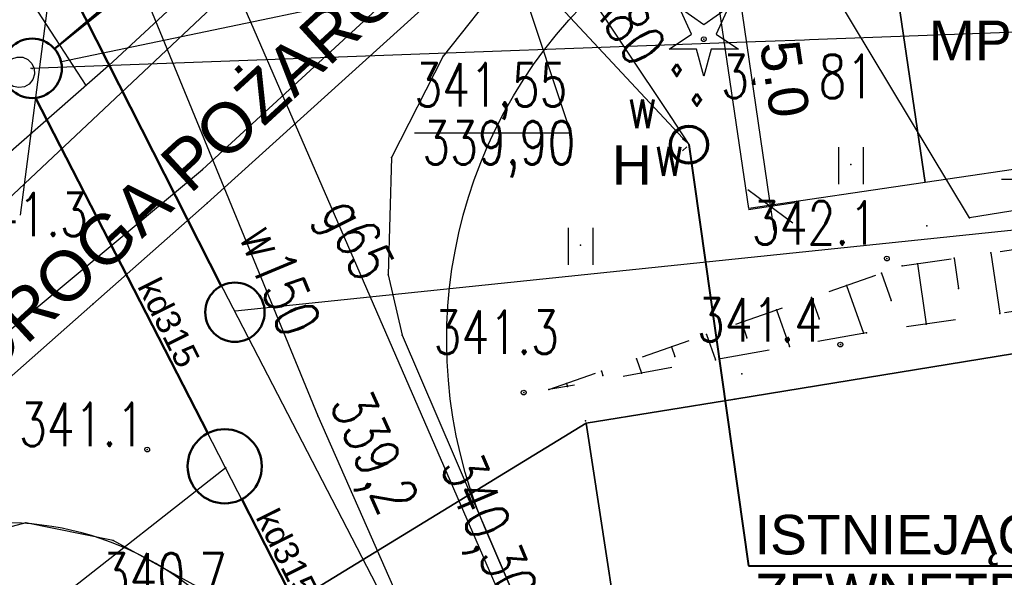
# Model space of a CAD drawing. Extents: x 5552506 to 5553307, y 5642054 to 5642708.
# Tile 25 of 72: x 5552828 to 5552848, y 5642442 to 5642453. Entities that reach past the tile are written whole.
import ezdxf
from ezdxf.enums import TextEntityAlignment as Align
from ezdxf.lldxf.tags import DXFTag

# ---------------------------------------------------------------- set-up
doc = ezdxf.new("R2010")
doc.units = 0
doc.header["$MEASUREMENT"] = 0
doc.linetypes.add('1', pattern=[2, 1, -1])
for name, color, linetype, lineweight in [('0_OPIS', 7, 'Continuous', 13), ('A_SC_WID', 1, 'Continuous', 18), ('PROJEKT', 255, 'Continuous', 50), ('ramka', 9, 'Continuous', 30)]:
    doc.layers.add(name, color=color, linetype=linetype, lineweight=lineweight)
doc.layers.add('deszczówka', color=7, linetype='Continuous', lineweight=50, true_color=0x0a8f2c)
doc.layers.add('kan2', color=7, linetype='Continuous', lineweight=50, true_color=0x7f0300)
for name, color, linetype in [('drzewa', 98, 'Continuous'), ('EGB_Budynek', 7, 'Continuous'), ('EGB_DzialkaEwidencyjna', 7, 'Continuous'), ('EGB_KonturUzytkuGruntowego', 7, 'Continuous'), ('GES_PrzewodCieplowniczy', 7, 'Continuous'), ('GES_PrzewodGazowy', 40, 'Continuous'), ('GES_PrzewodKanalizacyjny', 7, 'Continuous'), ('GES_Rzedna', 7, 'Continuous'), ('IS_Węzeł_sieci_kanalizacyjnej_-_opisy', 7, 'Continuous'), ('krzyze', 7, 'Continuous'), ('OT_Komunikacja', 7, 'Continuous'), ('OT_Rzedna', 7, 'Continuous'), ('OT_Skarpa', 7, 'Continuous'), ('pomiar', 7, 'Continuous'), ('przew_d_wodociagowy', 5, 'Continuous')]:
    doc.layers.add(name, color=color, linetype=linetype)
doc.styles.add('ARIAL', font='arial.ttf')
doc.styles.add('J-SWIS', font='arial.ttf', dxfattribs={"width": 0.8})
doc.styles.get("Standard").update_dxf_attribs({"font": 'arial.ttf'})
doc.styles.add('STYL_ARIAL', font='simplex', dxfattribs={"width": 0.75, "oblique": 0.1})
doc.styles.add('TABEL1', font='txt')
tags = doc.linetypes.add('SOLID', pattern=[10, 10, 0]).pattern_tags.tags
tags[6:7] = [DXFTag(74, 4), DXFTag(75, 0), DXFTag(340, '0'), DXFTag(46, 0.0), DXFTag(50, 0.0), DXFTag(44, 0.0), DXFTag(45, 0.0)]
tags[4:5] = [DXFTag(74, 4), DXFTag(75, 0), DXFTag(340, '0'), DXFTag(46, 0.0), DXFTag(50, 0.0), DXFTag(44, 0.0), DXFTag(45, 0.0)]
doc.dimstyles.new('darek', dxfattribs={"dimtxt": 0.8, "dimasz": 0.8, "dimexe": 0.5, "dimexo": 0.5, "dimgap": 0.25, "dimtad": 1, "dimrnd": 0.01, "dimzin": 1, "dimdsep": 46, "dimtxsty": 'ARIAL', "dimblk": 'OBLIQUE', "dimcen": 0.8, "dimdle": 0.5, "dimclrd": 256, "dimclre": 256, "dimclrt": 256, "dimazin": 0, "dimtfac": 1, "dimtmove": 1, "dimatfit": 3, "dimfxl": 1, "dimtfill": 1, "dimlwd": -1, "dimlwe": -1, "dimarcsym": 0})
doc.dimstyles.get("Standard").update_dxf_attribs({"dimtxt": 0.18, "dimasz": 0.18, "dimexe": 0.18, "dimexo": 0.0625, "dimgap": 0.09, "dimtad": 0, "dimtih": 1, "dimtoh": 1, "dimdec": 4, "dimzin": 0, "dimdsep": 46, "dimtxsty": 'Standard', "dimcen": 0.09, "dimadec": 0, "dimazin": 0, "dimtfac": 1, "dimtdec": 4, "dimtofl": 0, "dimtmove": 0, "dimatfit": 3, "dimfxl": 1, "dimtolj": 1, "dimtzin": 0, "dimarcsym": 0})

# ---------------------------------------------------------------- blocks, each defined once
blk = doc.blocks.new('DIG')
at = {"color": 7}
for points in [[(-1, 1.3, 0), (0, 0.6, 0), (1, 1.3, 0), (0.5, 0.2, 0), (1.4, -0.4, 0), (0.3, -0.4, 0), (0, -1.5, 0), (-0.3, -0.4, 0), (-1.4, -0.4, 0), (-0.5, 0.2, 0), (-1, 1.3, 0)], [(0, 0.1, 0), (0.0643, 0.0766, 0), (0.0985, 0.0174, 0), (0.0866, -0.05, 0), (0.0342, -0.094, 0), (-0.0342, -0.094, 0), (-0.0866, -0.05, 0), (-0.0985, 0.0174, 0), (-0.0643, 0.0766, 0), (0, 0.1, 0)]]:
    blk.add_polyline3d(points, dxfattribs=at)
blk = doc.blocks.new('RTPW01')
at = {"color": 7}
blk.add_polyline3d([(0, 0.1, 0), (0.0643, 0.0766, 0), (0.0985, 0.0174, 0), (0.0866, -0.05, 0), (0.0342, -0.094, 0), (-0.0342, -0.094, 0), (-0.0866, -0.05, 0), (-0.0985, 0.0174, 0), (-0.0643, 0.0766, 0), (0, 0.1, 0)], dxfattribs=at)
blk = doc.blocks.new('TRA1')
at = {"color": 7}
for points in [[(-0.5, 0.7, 0), (-0.5, -0.8, 0)], [(0.5, 0.7, 0), (0.5, -0.8, 0)]]:
    blk.add_polyline3d(points, dxfattribs=at)
blk = doc.blocks.new('_Oblique')
at = {"color": 0, "linetype": 'ByBlock', "lineweight": -2}
blk.add_line((-0.5, -0.5), (0.5, 0.5), dxfattribs=at)
blk = doc.blocks.new('*D254')
at = {"layer": 'Defpoints', "color": 0, "linetype": 'ByBlock'}
for p in [(5552841.159, 5642454.266), (5552842.825, 5642449.457), (5552841.887, 5642449.319)]:
    blk.add_point(p, dxfattribs=at)
at = {"layer": 'pomiar'}
for p, q in [((5552842.025, 5642454.899), (5552842.898, 5642448.962)), ((5552841.654, 5642454.339), (5552842.592, 5642454.477)), ((5552842.381, 5642449.392), (5552843.32, 5642449.53))]:
    blk.add_line(p, q, dxfattribs=at)
at = {"layer": 'pomiar', "xscale": 0.8, "yscale": 0.8, "zscale": 0.8}
for p, rotation in [((5552842.098, 5642454.404), 98.36916538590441), ((5552842.825, 5642449.457), 278.3691653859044)]:
    blk.add_blockref('_Oblique', p, dxfattribs=dict(at, rotation=rotation))
at = {"layer": 'pomiar', "linetype": 'ByBlock', "insert": (5552843.113, 5642452.026), "char_height": 0.8, "attachment_point": 5, "rotation": 278.3692, "style": 'ARIAL', "bg_fill": 3, "box_fill_scale": 1.25, "bg_fill_color": 256, "bg_fill_true_color": 13158600, "bg_fill_transparency": 0}
blk.add_mtext('5.0', dxfattribs=at)
blk = doc.blocks.new('*D383')
at = {"color": 0, "linetype": 'ByBlock', "lineweight": -2}
for p, q in [((5552831.416, 5642461.06), (5552831.33, 5642460.979)), ((5552831.584, 5642460.971), (5552836.153, 5642456.081)), ((5552841.057, 5642450.832), (5552836.489, 5642455.721)), ((5552841.134, 5642450.657), (5552841.048, 5642450.577))]:
    blk.add_line(p, q, dxfattribs=at)
at = {"color": 0, "linetype": 'ByBlock'}
for points in [[(5552831.606, 5642460.991), (5552831.562, 5642460.95), (5552831.461, 5642461.102)], [(5552841.035, 5642450.811), (5552841.079, 5642450.852), (5552841.18, 5642450.7)]]:
    blk.add_solid(points, dxfattribs=at)
at = {"layer": 'Defpoints', "color": 0, "linetype": 'ByBlock'}
for p in [(5552831.461, 5642461.102), (5552831.461, 5642461.102), (5552841.18, 5642450.7)]:
    blk.add_point(p, dxfattribs=at)
at = {"color": 0, "linetype": 'ByBlock', "insert": (5552836.321, 5642455.901), "char_height": 0.18, "attachment_point": 5}
blk.add_mtext('\\A1;14.2359', dxfattribs=at)

msp = doc.modelspace()

# ---------------------------------------------------------------- linework, layer by layer
at = {"color": 1, "linetype": 'ByBlock', "lineweight": 40}
msp.add_line((5552842.38408, 5642442.19054), (5552854.8141, 5642442.19054), dxfattribs=at)
at = {"color": 7}
for p in [(5552828.361, 5642452.641), (5552828.361, 5642452.641), (5552828.496, 5642452.38), (5552828.496, 5642452.38), (5552836.21, 5642452.49), (5552836.21, 5642452.49), (5552827.905, 5642452.241), (5552827.905, 5642452.241), (5552829.45, 5642452.29), (5552829.45, 5642452.29), (5552828.993, 5642451.895), (5552828.993, 5642451.895), (5552827.974, 5642451.644), (5552827.974, 5642451.644), (5552840.81, 5642451.27), (5552840.81, 5642451.27), (5552841.18, 5642450.7), (5552835.17, 5642450.44), (5552844.45, 5642450.3), (5552846.85, 5642449.22), (5552845.99, 5642449.06, 342), (5552838.99, 5642448.67), (5552845.18, 5642448.4, 342.1), (5552846.5388, 5642448.4037), (5552847.2808, 5642448.5124), (5552845.49, 5642448.25), (5552845.7967, 5642448.2949), (5552831.56, 5642448.17), (5552835.1, 5642448.07), (5552845.0747, 5642448.1046), (5552844.3668, 5642447.8567), (5552846.6284, 5642447.7923), (5552843.659, 5642447.6089), (5552845.2681, 5642447.5522), (5552842.9511, 5642447.361), (5552843.8085, 5642447.1817), (5552847.4603, 5642447.2881), (5552842.2432, 5642447.1132), (5552845.9756, 5642447.0739), (5552835.38, 5642446.85), (5552841.5354, 5642446.8653), (5552842.3529, 5642446.7999), (5552844.7058, 5642446.8885), (5552844.77, 5642446.9), (5552840.8275, 5642446.6175), (5552843.2104, 5642446.6206), (5552844.24, 5642446.66, 341.4), (5552840.8973, 5642446.4181), (5552840.1197, 5642446.3696), (5552841.7149, 5642446.3527), (5552839.4118, 5642446.1218), (5552839.4417, 5642446.0363), (5552840.2194, 5642446.0849), (5552838.7039, 5642445.8739), (5552838.7239, 5642445.817), (5552837.84, 5642445.69, 341.3), (5552838.35, 5642445.75), (5552842.11, 5642445.56), (5552833.68, 5642445.22), (5552839.1, 5642445.07), (5552830.23, 5642444.54, 341.1), (5552827.78, 5642443.06), (5552829.54, 5642442.7)]:
    msp.add_point(p, dxfattribs=at)
at = {"layer": 'A_SC_WID', "lineweight": 30}
for points in [[(5552815.23342, 5642450.96027), (5552817.89894, 5642448.42624, 0.39793845), (5552826.14381, 5642448.40431), (5552873.62729, 5642493.06699)], [(5552838.59142, 5642439.39634), (5552837.04667, 5642442.98168, -0.32278711), (5552839.57734, 5642454.03312)]]:
    msp.add_lwpolyline(points, format="xyb", dxfattribs=at)
msp.add_arc((5552827.34585, 5642436.97694), 6.08377, 27.083731, 88.751109, dxfattribs=at)
at = {"layer": 'deszczówka', "linetype": 'ByBlock'}
for points in [[(5552827.974, 5642451.644), (5552831.45413, 5642444.86904)], [(5552832.1395, 5642443.53477), (5552833.70842, 5642440.48047)]]:
    msp.add_lwpolyline(points, dxfattribs=at)
for centre, radius in [((5552827.905, 5642452.241), 0.6), ((5552831.79681, 5642444.2019), 0.75)]:
    msp.add_circle(centre, radius, dxfattribs=at)
at = {"layer": 'drzewa', "color": 98}
msp.add_point((5552841.48, 5642452.83), dxfattribs=at)
at = {"layer": 'EGB_Budynek', "color": 7}
msp.add_polyline3d([(5552869.22, 5642449.98, 0), (5552870.21, 5642443.51, 0), (5552843.02, 5642439.34, 0), (5552840.05, 5642438.88, 0), (5552839.1, 5642445.07, 0), (5552842.11, 5642445.56, 0), (5552869.22, 5642449.98, 0)], dxfattribs=at)
at = {"layer": 'EGB_DzialkaEwidencyjna', "color": 7}
for points in [[(5552868.91, 5642513.83, 0), (5552821.01, 5642466.78, 0), (5552806.15, 5642452.34, 0), (5552801.43, 5642448.13, 0), (5552811.55, 5642438.45, 0), (5552814.16, 5642435.96, 0), (5552817.83, 5642432.34, 0), (5552830.74, 5642439.96, 0), (5552839.1, 5642445.07, 0), (5552842.11, 5642445.56, 0), (5552869.22, 5642449.98, 0), (5552865.87, 5642471.42, 0), (5552889.45, 5642492.68, 0), (5552884.57, 5642497.71, 0), (5552879.14, 5642503.3, 0), (5552868.91, 5642513.83, 0)], [(5552869.22, 5642449.98, 0), (5552842.11, 5642445.56, 0), (5552839.1, 5642445.07, 0), (5552840.05, 5642438.88, 0), (5552843.02, 5642439.34, 0), (5552870.21, 5642443.51, 0), (5552869.22, 5642449.98, 0)], [(5552839.1, 5642445.07, 0), (5552830.74, 5642439.96, 0), (5552833.92, 5642434.58, 0), (5552834.27, 5642428.7, 0), (5552820.61, 5642421.11, 0), (5552800.21, 5642406.62, 0), (5552784.15, 5642392.76, 0), (5552768.14, 5642376.62, 0), (5552720.96, 5642323.39, 0), (5552701.62, 5642301.74, 0), (5552706.7, 5642295.13, 0), (5552717.44, 5642306.43, 0), (5552729.15, 5642320.59, 0), (5552735.18, 5642327.54, 0), (5552769.27, 5642365.48, 0), (5552791.35, 5642387.5, 0), (5552806.86, 5642399.85, 0), (5552813.79, 5642404.68, 0), (5552827.38, 5642414.15, 0), (5552840.24, 5642421.26, 0), (5552854.32, 5642425.81, 0), (5552868.64, 5642428.61, 0), (5552897.02, 5642428.46, 0), (5552914.49, 5642426.71, 0)], [(5552989.36355, 5642415.76795, 0), (5552980.92, 5642418.75, 0), (5552913.24, 5642435.93, 0), (5552901.23, 5642437.37, 0), (5552871.49, 5642438.07, 0), (5552847.18, 5642433.67, 0), (5552843.02, 5642439.34, 0), (5552840.05, 5642438.88, 0), (5552839.1, 5642445.07, 0)]]:
    msp.add_polyline3d(points, dxfattribs=at)
for p in [(5552842.25, 5642446.07), (5552842.25, 5642446.07), (5552839.09, 5642445.12), (5552839.09, 5642445.12), (5552839.09, 5642445.12), (5552839.09, 5642445.12)]:
    msp.add_point(p, dxfattribs=at)
at = {"layer": 'EGB_KonturUzytkuGruntowego', "color": 3}
for points in [[(5552817.83, 5642432.34, 0), (5552830.74, 5642439.96, 0), (5552839.1, 5642445.07, 0), (5552842.11, 5642445.56, 0), (5552869.22, 5642449.98, 0), (5552865.87, 5642471.42, 0), (5552889.45, 5642492.68, 0), (5552884.57, 5642497.71, 0), (5552879.14, 5642503.3, 0), (5552868.91, 5642513.83, 0), (5552860.87, 5642522.11, 0), (5552811.5, 5642476.33, 0), (5552790.5309, 5642458.698, 0), (5552790.45, 5642458.63, 0), (5552801.43, 5642448.13, 0), (5552811.55, 5642438.45, 0), (5552814.16, 5642435.96, 0), (5552817.83, 5642432.34, 0)], [(5552869.22, 5642449.98, 0), (5552842.11, 5642445.56, 0), (5552839.1, 5642445.07, 0), (5552840.05, 5642438.88, 0), (5552843.02, 5642439.34, 0), (5552870.21, 5642443.51, 0), (5552869.22, 5642449.98, 0)]]:
    msp.add_polyline3d(points, dxfattribs=at)
at = {"layer": 'GES_PrzewodCieplowniczy', "color": 214}
for points in [[(5552831.35, 5642450.2, 0), (5552840.22, 5642458.36, 0), (5552845.94, 5642463.55, 0), (5552848.41, 5642465.69, 0), (5552857.32, 5642473.73, 0), (5552866.23, 5642481.77, 0), (5552867.2142, 5642482.7908, 0)], [(5552867.4382, 5642482.0068, 0), (5552867.06, 5642481.66, 0), (5552858.15, 5642473.63, 0), (5552849.24, 5642465.59, 0), (5552846.65, 5642463.35, 0), (5552840.31, 5642457.53, 0), (5552831.44, 5642449.52, 0)], [(5552742.67, 5642378.87, 0), (5552751.46, 5642387.03, 0), (5552760.4, 5642395.04, 0), (5552769.35, 5642403.03, 0), (5552778.35, 5642410.97, 0), (5552787.43, 5642418.82, 0), (5552796.36, 5642426.83, 0), (5552805.29, 5642434.85, 0), (5552807.638, 5642436.7755, 0), (5552814.57, 5642442.46, 0), (5552815.33, 5642443.08, 0), (5552816.28, 5642442.98, 0), (5552816.88, 5642442.32, 0), (5552818, 5642441.04, 0), (5552818.53, 5642440.32, 0), (5552819.49, 5642440.32, 0), (5552820.15, 5642440.87, 0), (5552831.35, 5642450.2, 0)], [(5552831.44, 5642449.52, 0), (5552829.13, 5642447.48, 0), (5552820.14, 5642439.53, 0), (5552819.46, 5642438.98, 0), (5552818.43, 5642439.06, 0), (5552817.85, 5642439.71, 0), (5552816.66, 5642441.15, 0), (5552816.08, 5642441.74, 0), (5552815.13, 5642441.79, 0), (5552814.4, 5642441.19, 0), (5552805.12, 5642433.58, 0), (5552796.15, 5642425.62, 0), (5552787.18, 5642417.64, 0), (5552778.12, 5642409.77, 0), (5552769.12, 5642401.85, 0), (5552760.16, 5642393.75, 0), (5552751.26, 5642385.7, 0), (5552742.48, 5642377.52, 0)]]:
    msp.add_polyline3d(points, dxfattribs=at)
at = {"layer": 'GES_PrzewodCieplowniczy', "color": 7}
for p in [(5552831.35, 5642450.2), (5552831.35, 5642450.2), (5552831.44, 5642449.52), (5552831.44, 5642449.52), (5552829.13, 5642447.48)]:
    msp.add_point(p, dxfattribs=at)
at = {"layer": 'GES_PrzewodGazowy', "color": 40}
msp.add_polyline3d([(5552831.8, 5642454.38, 0), (5552837.59, 5642441.06, 0)], dxfattribs=at)
at = {"layer": 'GES_PrzewodKanalizacyjny', "color": 34}
for points in [[(5552847.42586, 5642468.76718, 0), (5552828.361, 5642452.641, 0)], [(5552828.496, 5642452.38, 0), (5552837.36, 5642454.23, 0)], [(5552828.59438, 5642454.01801, 0), (5552831.56, 5642448.17, 0), (5552839.07, 5642433.67, 0), (5552845.3, 5642422.01, 0)], [(5552827.5984, 5642452.7624, 0), (5552827.7438, 5642452.824, 0), (5552827.9002, 5642452.8459, 0), (5552828.0569, 5642452.8266, 0), (5552828.2033, 5642452.7673, 0), (5552828.3293, 5642452.6722, 0), (5552828.4264, 5642452.5476, 0), (5552828.488, 5642452.4022, 0), (5552828.5099, 5642452.2458, 0), (5552828.4906, 5642452.0891, 0), (5552828.4313, 5642451.9427, 0), (5552828.3362, 5642451.8167, 0), (5552828.2116, 5642451.7196, 0), (5552828.0662, 5642451.658, 0), (5552827.9098, 5642451.6361, 0), (5552827.7531, 5642451.6554, 0), (5552827.6067, 5642451.7147, 0)], [(5552827.4278, 5642451.9403, 0), (5552827.3624, 5642452.0341, 0), (5552827.3354, 5642452.1451, 0), (5552827.3502, 5642452.2585, 0), (5552827.4051, 5642452.3588, 0), (5552827.4924, 5642452.4326, 0), (5552827.6006, 5642452.4698, 0), (5552827.7148, 5642452.4654, 0), (5552827.8198, 5642452.4201, 0), (5552827.9012, 5642452.3399, 0), (5552827.9483, 5642452.2356, 0), (5552827.9545, 5642452.1215, 0), (5552827.919, 5642452.0128, 0), (5552827.8467, 5642451.9243, 0), (5552827.7472, 5642451.8678, 0), (5552827.6341, 5642451.8511, 0), (5552827.5226, 5642451.8764, 0), (5552827.4278, 5642451.9403, 0)], [(5552833.98257, 5642439.94676, 0), (5552827.974, 5642451.644, 0)]]:
    msp.add_polyline3d(points, dxfattribs=at)
at = {"layer": 'GES_Rzedna', "color": 7}
msp.add_polyline3d([(5552835.63, 5642450.935, 0), (5552838.7944, 5642450.935, 0), (5552837.81, 5642453.9, 0)], dxfattribs=at)
at = {"layer": 'IS_Węzeł_sieci_kanalizacyjnej_-_opisy', "color": 211, "linetype": 'SOLID', "ltscale": 0.01}
msp.add_line((5552823.95457, 5642438.00788), (5552831.82427, 5642444.18628), dxfattribs=at)
at = {"layer": 'kan2', "linetype": 'ByBlock'}
msp.add_line((5552828.59437, 5642454.018), (5552831.72733, 5642447.84692), dxfattribs=at)
msp.add_circle((5552832.00328, 5642447.31414), 0.6, dxfattribs=at)
at = {"layer": 'krzyze', "color": 7}
msp.add_polyline3d([(5552847.5, 5642450, 0), (5552852.5, 5642450, 0)], dxfattribs=at)
at = {"layer": 'OT_Komunikacja', "color": 7}
for points in [[(5552835.09, 5642430.45, 0), (5552835.43, 5642431.17, 0), (5552835.76, 5642432.42, 0), (5552835.33, 5642434.8, 0), (5552833.82, 5642437.6, 0), (5552832.49, 5642440.3, 0), (5552831.37, 5642441.7, 0), (5552829.54, 5642442.7, 0), (5552827.78, 5642443.06, 0), (5552825.37, 5642442.42, 0), (5552823.82, 5642441.48, 0), (5552820.12, 5642438.21, 0), (5552798.98, 5642460.53, 0), (5552831.66, 5642490.91, 0), (5552856.03, 5642513.63, 0), (5552860.34, 5642508.67, 0), (5552861.49, 5642507.85, 0), (5552863.4, 5642507.09, 0)], [(5552864.9, 5642476.53, 0), (5552865.26, 5642473.26, 0), (5552866.35, 5642463.28, 342.3), (5552867.2, 5642456.62, 342.2), (5552867.84, 5642452.6, 342.2), (5552846.85, 5642449.22, 0), (5552843.65, 5642454.54, 0), (5552842.57, 5642455.18, 0), (5552841.53, 5642455.62, 0), (5552839.95, 5642455.62, 0), (5552838.8, 5642455.22, 0), (5552837.43, 5642454.03, 0), (5552836.21, 5642452.49, 0), (5552835.17, 5642450.44, 0), (5552835.1, 5642448.07, 0), (5552835.38, 5642446.85, 0), (5552838.62, 5642439.33, 0)], [(5552847.339, 5642468.791, 0), (5552845.1, 5642466.79, 0), (5552829.45, 5642452.29, 0), (5552827.02, 5642450.17, 0)], [(5552823.19, 5642461.84, 0), (5552823.45, 5642461.55, 0), (5552822.25, 5642460.31, 0), (5552826.62, 5642455.54, 0), (5552828.993, 5642451.895, 0)]]:
    msp.add_polyline3d(points, dxfattribs=at)
at = {"layer": 'OT_Skarpa', "color": 7, "linetype": '1'}
msp.add_polyline3d([(5552838.35, 5642445.75, 0), (5552845.49, 5642448.25, 0), (5552868.01, 5642451.55, 0), (5552868.34, 5642450.3, 0), (5552844.77, 5642446.9, 0), (5552838.35, 5642445.75, 0)], dxfattribs=at)
at = {"layer": 'OT_Skarpa', "color": 7}
for points in [[(5552846.5388, 5642448.4037, 0), (5552846.6284, 5642447.7923, 0)], [(5552847.2808, 5642448.5124, 0), (5552847.4603, 5642447.2881, 0)], [(5552845.7967, 5642448.2949, 0), (5552845.9756, 5642447.0739, 0)], [(5552845.0747, 5642448.1046, 0), (5552845.2681, 5642447.5522, 0)], [(5552844.3668, 5642447.8567, 0), (5552844.7058, 5642446.8885, 0)], [(5552843.659, 5642447.6089, 0), (5552843.8085, 5642447.1817, 0)], [(5552842.9511, 5642447.361, 0), (5552843.2104, 5642446.6206, 0)], [(5552842.2432, 5642447.1132, 0), (5552842.3529, 5642446.7999, 0)], [(5552841.5354, 5642446.8653, 0), (5552841.7149, 5642446.3527, 0)], [(5552840.8275, 5642446.6175, 0), (5552840.8973, 5642446.4181, 0)], [(5552840.1197, 5642446.3696, 0), (5552840.2194, 5642446.0849, 0)], [(5552839.4118, 5642446.1218, 0), (5552839.4417, 5642446.0363, 0)], [(5552838.7039, 5642445.8739, 0), (5552838.7239, 5642445.817, 0)]]:
    msp.add_polyline3d(points, dxfattribs=at)
at = {"layer": 'PROJEKT', "color": 6, "linetype": 'Continuous', "lineweight": 30}
for points in [[(5552845.22323, 5642454.87904), (5552847.69661, 5642455.24292), (5552848.42436, 5642450.29617), (5552845.95098, 5642449.93229)], [(5552841.66157, 5642454.35506), (5552845.22323, 5642454.87904), (5552845.95098, 5642449.93229), (5552842.38932, 5642449.40831)]]:
    msp.add_lwpolyline(points, close=True, dxfattribs=at)
at = {"layer": 'przew_d_wodociagowy', "color": 5}
for points in [[(5552837.142, 5642456.754, 0), (5552840.81, 5642451.27, 0), (5552841.18, 5642450.7, 0)], [(5552830.28, 5642453.48, 0), (5552833.68, 5642445.22, 0), (5552840.7, 5642429.3, 0), (5552842.62, 5642424.87, 0)]]:
    msp.add_polyline3d(points, dxfattribs=at)
at = {"layer": 'ramka'}
msp.add_line((5552828.89311, 5642458.69666), (5552827.65964, 5642449.27708), dxfattribs=at)

# ---------------------------------------------------------------- block references
at = {"color": 7, "xscale": 0.5, "yscale": 0.5}
for name, p in [('TRA1', (5552844.45, 5642450.3)), ('TRA1', (5552838.99, 5642448.67)), ('RTPW01', (5552845.18, 5642448.4)), ('RTPW01', (5552844.24, 5642446.66)), ('RTPW01', (5552837.84, 5642445.69)), ('RTPW01', (5552830.23, 5642444.54))]:
    msp.add_blockref(name, p, dxfattribs=at)
at = {"layer": 'drzewa', "color": 98, "xscale": 0.5, "yscale": 0.5}
msp.add_blockref('DIG', (5552841.48, 5642452.83), dxfattribs=at)

# ---------------------------------------------------------------- texts
at = {"color": 1, "linetype": 'ByBlock', "lineweight": 70, "style": 'J-SWIS'}
for s, p in [('H', (5552839.62176, 5642449.88794)), ('ISTNIEJĄCY HYDRANT', (5552842.50836, 5642442.42094)), ('ZEWNĘTRZNY', (5552842.50836, 5642441.23013))]:
    msp.add_text(s, height=0.8, dxfattribs=at).set_placement(p)
at = {"color": 211, "linetype": 'ByBlock'}
for p in [(5552830.0232, 5642447.84132), (5552832.41116, 5642443.17683)]:
    msp.add_text('kd315', height=0.498217, rotation=296.491713, dxfattribs=at).set_placement(p)
at = {"layer": '0_OPIS', "style": 'J-SWIS'}
msp.add_text('MP', height=0.8, dxfattribs=at).set_placement((5552846.02706, 5642452.40567))
at = {"layer": 'A_SC_WID', "lineweight": 30, "insert": (5552826.35921, 5642446.68801), "char_height": 1, "attachment_point": 1, "rotation": 42.600329, "style": 'TABEL1'}
msp.add_mtext_dynamic_manual_height_columns('{\\fArial|b0|i0|c238|p34;DROGA POŻAROWA}', width=1669.0256574, gutter_width=100, heights=[0], dxfattribs=at)
at = {"layer": 'GES_PrzewodGazowy', "color": 40, "style": 'STYL_ARIAL', "width": 0.75}
msp.add_text('g65', height=0.875, rotation=296.4, dxfattribs=at).set_placement((5552833.4974, 5642449.2414), align=Align.BOTTOM_LEFT)
at = {"layer": 'GES_PrzewodGazowy', "color": 7, "style": 'STYL_ARIAL', "width": 0.75}
msp.add_text('340,30', height=0.875, rotation=292.8, dxfattribs=at).set_placement((5552835.9051, 5642444.1101), align=Align.BOTTOM_LEFT)
at = {"layer": 'GES_Rzedna', "color": 7, "style": 'STYL_ARIAL', "width": 0.75}
for s, p in [('341,55', (5552835.63, 5642451.2086)), ('341,81', (5552841.83, 5642451.3786)), ('339,90', (5552835.79, 5642450.0386))]:
    msp.add_text(s, height=0.875, dxfattribs=at).set_placement(p, align=Align.BOTTOM_LEFT)
msp.add_text('339,2', height=0.875, rotation=294.1, dxfattribs=at).set_placement((5552833.6728, 5642445.3624), align=Align.BOTTOM_LEFT)
at = {"layer": 'OT_Rzedna', "color": 7, "style": 'STYL_ARIAL', "width": 0.75}
for s, p in [('341.3', (5552826.5, 5642448.5886)), ('342.1', (5552842.45, 5642448.4186)), ('341.4', (5552841.34, 5642446.4586)), ('341.3', (5552836.02, 5642446.2086)), ('341.1', (5552827.64, 5642444.3486)), ('340.7', (5552829.31, 5642441.3086))]:
    msp.add_text(s, height=0.875, dxfattribs=at).set_placement(p, align=Align.BOTTOM_LEFT)
at = {"layer": 'przew_d_wodociagowy', "color": 5, "style": 'STYL_ARIAL', "width": 0.75}
for s, rotation, p in [('wA80', 303.1, (5552838.5868, 5642453.9551)), ('w150', 292.8, (5552831.8251, 5642448.7701))]:
    msp.add_text(s, height=0.875, rotation=rotation, dxfattribs=at).set_placement(p, align=Align.BOTTOM_LEFT)
for s, height, p in [('.', 2.5, (5552840.53, 5642451.3389)), ('.', 2.5, (5552840.94, 5642450.7389)), ('w', 0.875, (5552839.93, 5642450.7686)), ('w', 0.875, (5552840.47, 5642449.8086))]:
    msp.add_text(s, height=height, dxfattribs=at).set_placement(p, align=Align.BOTTOM_LEFT)

# ---------------------------------------------------------------- next in the draw order: dimensions: what is measured, and where the dimension line sits
at = {"layer": 'pomiar'}
dim = msp.add_aligned_dim(p1=(5552841.15893, 5642454.2658), p2=(5552841.88668, 5642449.31905), distance=0.94882, dimstyle='darek', override={"dimdec": 1, "dimtxsty": 'ARIAL'}, dxfattribs=at)
dim.commit()
dim.dimension.update_dxf_attribs({"geometry": '*D254', "text_midpoint": (5552843.11296, 5642452.02636)})

# ---------------------------------------------------------------- next in the draw order: linework, layer by layer
at = {"color": 1, "linetype": 'ByBlock', "lineweight": 40}
msp.add_line((5552841.18, 5642450.7), (5552842.38408, 5642442.19054), dxfattribs=at)
at = {"color": 1, "linetype": 'ByBlock', "lineweight": 70}
msp.add_circle((5552841.18, 5642450.7), 0.3748, dxfattribs=at)
at = {"layer": 'deszczówka', "linetype": 'ByBlock'}
msp.add_lwpolyline([(5552828.361, 5642452.641), (5552841.69206, 5642463.29886)], dxfattribs=at)
at = {"layer": 'IS_Węzeł_sieci_kanalizacyjnej_-_opisy', "color": 211, "linetype": 'SOLID', "ltscale": 0.01}
for p, q in [((5552875.40207, 5642453.98518), (5552827.87197, 5642452.23698)), ((5552875.31427, 5642451.84638), (5552832.00597, 5642447.33338))]:
    msp.add_line(p, q, dxfattribs=at)

# ---------------------------------------------------------------- next in the draw order: dimensions: what is measured, and where the dimension line sits
at = {"linetype": 'ByBlock'}
dim = msp.add_aligned_dim(p1=(5552841.18, 5642450.7), p2=(5552831.4614, 5642461.10238), distance=0, dimstyle='Standard', override={"dimtmove": 2}, dxfattribs=at)
dim.commit()
dim.dimension.update_dxf_attribs({"geometry": '*D383', "text_midpoint": (5552836.3207, 5642455.90119)})

doc.saveas('drawing.dxf')
